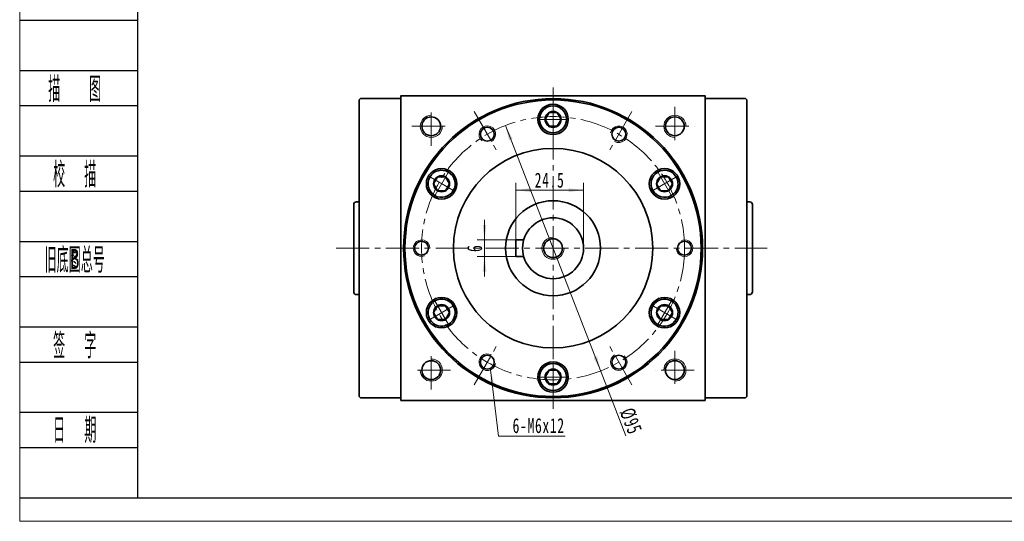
# Model space of a CAD drawing. Header units: millimetres. Extents: x 11 to 729, y 70 to 576.
# Tile 1 of 6: x 15 to 370, y 70 to 252. Entities that reach past the tile are written whole.
import ezdxf
from ezdxf.enums import TextEntityAlignment as Align

# ---------------------------------------------------------------- set-up
doc = ezdxf.new("R2010")
doc.units = ezdxf.units.MM
doc.set_wipeout_variables(frame=1)
doc.linetypes.add('点画线', pattern=[18, 12, -2, 2, -2])
doc.layers.get('0').update_dxf_attribs({"lineweight": 35})
doc.layers.add('2细线层', color=4, linetype='Continuous')
doc.layers.add('6文字层', color=3, linetype='Continuous')
for name, color, linetype, lineweight in [('中心线层', 1, '点画线', 18), ('图框_外框线', 7, 'Continuous', 18), ('尺寸线层', 3, 'Continuous', 18), ('粗实线层', 7, 'Continuous', 35)]:
    doc.layers.add(name, color=color, linetype=linetype, lineweight=lineweight)
doc.styles.add('PC_TEXTSTYLE', font='ISOCP.SHX', dxfattribs={"width": 0.707, "bigfont": 'GBCBIG.SHX'})
doc.styles.add('标准', font='txt', dxfattribs={"width": 0.667})
doc.dimstyles.new('a4-1-1', dxfattribs={"dimtxt": 3, "dimasz": 3, "dimexe": 1.5, "dimexo": 0, "dimgap": 0.5, "dimtad": 1, "dimdec": 3, "dimdsep": 46, "dimtxsty": '标准', "dimblk": '_CAXARROW', "dimcen": 0, "dimdle": 4, "dimazin": 2, "dimtfac": 0.707107, "dimtdec": 3, "dimtix": 1, "dimtmove": 2, "dimatfit": 3, "dimfxl": 0, "dimfrac": 2, "dimtolj": 1, "dimtzin": 0, "dimarcsym": 0})

# ---------------------------------------------------------------- blocks, each defined once
blk = doc.blocks.new('*X19')
at = {"layer": '中心线层', "linetype": '点画线', "lineweight": 18}
for p, q in [((0, -5.64), (0, 5.64)), ((-5.64, 0), (5.64, 0))]:
    blk.add_line(p, q, dxfattribs=at)
at = {"layer": '粗实线层'}
for p, q in [((-2.89, 0), (-1.44, 2.5)), ((-2.89, 0), (-1.44, -2.5)), ((-1.44, 2.5), (1.44, 2.5)), ((2.89, 0), (1.44, 2.5)), ((2.89, 0), (1.44, 2.5)), ((2.89, 0), (1.44, -2.5)), ((-1.44, -2.5), (1.44, -2.5))]:
    blk.add_line(p, q, dxfattribs=at)
blk.add_circle((0, 0), 2.89, dxfattribs=at)
for start, end in [(0, 180), (180, 360)]:
    blk.add_arc((0, 0), 4.89, start, end, dxfattribs=at)
blk = doc.blocks.new('*X29')
at = {"layer": '尺寸线层', "linetype": 'Continuous'}
for points in [[(182.46, 172.02), (183.13, 177.42), (181.78, 177.42)], [(182.46, 166.02), (183.13, 160.62), (181.78, 160.62)]]:
    blk.add_hatch(color=0, dxfattribs=at).paths.add_polyline_path(points, flags=0)
at = {"layer": '尺寸线层', "color": 0, "linetype": 'Continuous'}
for p, q in [((182.46, 179.22), (182.46, 158.82)), ((193.72, 172.02), (179.76, 172.02)), ((193.72, 166.02), (179.76, 166.02))]:
    blk.add_line(p, q, dxfattribs=at)
at = {"layer": '尺寸线层', "color": 0, "insert": (178.89, 169.02), "char_height": 5.4, "width": 10.8, "attachment_point": 5, "rotation": 90, "line_spacing_factor": 1.15057, "style": '标准'}
blk.add_mtext('\\T1.1;6', dxfattribs=at)
blk = doc.blocks.new('_CAXARROW')
blk.add_hatch(color=0).paths.add_polyline_path([(0, 0), (-1, 0.125), (-1, -0.125)], flags=0)
blk = doc.blocks.new('*X30')
at = {"layer": '尺寸线层', "linetype": 'Continuous'}
for points in [[(193.72, 189.98), (199.12, 190.65), (199.12, 189.3)], [(218.22, 189.98), (212.82, 190.65), (212.82, 189.3)]]:
    blk.add_hatch(color=0, dxfattribs=at).paths.add_polyline_path(points, flags=0)
at = {"layer": '尺寸线层', "color": 0, "linetype": 'Continuous'}
for p, q in [((193.72, 172.02), (193.72, 192.68)), ((218.22, 169.02), (218.22, 192.68)), ((193.72, 189.98), (218.22, 189.98))]:
    blk.add_line(p, q, dxfattribs=at)
at = {"layer": '尺寸线层', "color": 0, "insert": (205.97, 193.55), "char_height": 5.4, "width": 19.7184, "attachment_point": 5, "line_spacing_factor": 1.15057, "style": '标准'}
blk.add_mtext('\\T1.1;24.5', dxfattribs=at)
blk = doc.blocks.new('*X31')
at = {"layer": '尺寸线层', "linetype": 'Continuous'}
blk.add_hatch(color=0, dxfattribs=at).paths.add_polyline_path([(-5.25, 23.98), (-3.94, 18.7), (-5.28, 18.54)], flags=0)
at = {"layer": '尺寸线层', "color": 0, "linetype": 'Continuous'}
blk.add_line((-5.25, 23.98), (-2.38, 0), dxfattribs=at)
at = {"layer": '尺寸线层', "color": 0}
for p, q in [((0, 0), (21.71, 0)), ((0, 0), (0, 0)), ((-2.38, 0), (0, 0))]:
    blk.add_line(p, q, dxfattribs=at)
at = {"layer": '尺寸线层', "color": 0, "insert": (2.7, 1.08), "char_height": 5.4, "width": 36.127, "attachment_point": 7, "line_spacing_factor": 1.15057, "style": '标准'}
blk.add_mtext('\\T1.1;6-M6x12', dxfattribs=at)
blk = doc.blocks.new('*X34')
at = {"layer": '尺寸线层', "linetype": 'Continuous'}
for points in [[(190, 213.3), (191.33, 208.02), (192.59, 208.51)], [(224.43, 124.75), (221.84, 129.54), (223.1, 130.03)]]:
    blk.add_hatch(color=0, dxfattribs=at).paths.add_polyline_path(points, flags=0)
at = {"layer": '尺寸线层', "color": 0, "linetype": 'Continuous'}
blk.add_line((233.52, 101.36), (190, 213.3), dxfattribs=at)
at = {"layer": '尺寸线层', "color": 0, "insert": (235.31, 106.61), "char_height": 5.4, "width": 17.7403, "attachment_point": 5, "rotation": 291.2446, "line_spacing_factor": 1.15057, "style": '标准'}
blk.add_mtext('\\T1.1;%%C95', dxfattribs=at)

msp = doc.modelspace()

# ---------------------------------------------------------------- linework, layer by layer
at = {"layer": '2细线层'}
for p, q in [((14.6286, 251.3204), (57.101, 251.3204)), ((14.6286, 233.1789), (57.101, 233.1789)), ((14.6286, 220.4798), (57.101, 220.4798)), ((14.6286, 202.3382), (57.101, 202.3382)), ((14.6286, 189.6391), (57.101, 189.6391)), ((14.6286, 171.4975), (57.101, 171.4975)), ((14.6286, 158.7984), (57.101, 158.7984)), ((14.6286, 140.6568), (57.101, 140.6568)), ((14.6286, 127.9577), (57.101, 127.9577)), ((14.6286, 109.8161), (57.101, 109.8161)), ((14.6286, 97.117), (57.101, 97.117)), ((14.6286, 78.9755), (57.101, 78.9755))]:
    msp.add_line(p, q, dxfattribs=at)
at = {"layer": '中心线层'}
for p, q in [((207.2162, 111.0241), (207.2162, 227.0241)), ((163.2162, 206.0241), (163.2162, 220.0241)), ((178.7162, 218.3875), (187.1196, 203.8324)), ((235.7162, 218.3875), (227.3128, 203.8324)), ((251.2162, 220.0241), (251.2162, 206.0241)), ((156.2162, 213.0241), (170.2162, 213.0241)), ((244.2162, 213.0241), (258.2162, 213.0241)), ((128.8352, 169.0241), (284.6135, 169.0241)), ((163.2162, 118.0241), (163.2162, 132.0241)), ((178.7162, 119.6606), (187.1196, 134.2158)), ((235.7162, 119.6606), (227.3128, 134.2158)), ((251.2162, 132.0241), (251.2162, 118.0241)), ((170.2162, 125.0241), (156.2162, 125.0241)), ((258.2162, 125.0241), (244.2162, 125.0241))]:
    msp.add_line(p, q, dxfattribs=at)
at = {"layer": '粗实线层'}
for p, q in [((137.7162, 223.0241), (137.2162, 222.5241)), ((137.2162, 222.5241), (137.2162, 115.5241)), ((152.2162, 223.0241), (137.7162, 223.0241)), ((262.2162, 223.0241), (276.7162, 223.0241)), ((276.7162, 223.0241), (277.2162, 222.5241)), ((277.2162, 222.5241), (277.2162, 115.5241)), ((137.2162, 185.7741), (136.2162, 185.7741)), ((277.2162, 185.7741), (278.2162, 185.7741)), ((135.2162, 184.7741), (135.2162, 153.2741)), ((279.2162, 184.7741), (279.2162, 153.2741)), ((193.7162, 172.0241), (193.7162, 166.0241)), ((193.7162, 172.0241), (196.6332, 172.0241)), ((193.7162, 166.0241), (196.6332, 166.0241)), ((137.2162, 152.2741), (136.2162, 152.2741)), ((277.2162, 152.2741), (278.2162, 152.2741)), ((137.2162, 115.5241), (137.7162, 115.0241)), ((152.2162, 115.0241), (137.7162, 115.0241)), ((262.2162, 115.0241), (276.7162, 115.0241)), ((277.2162, 115.5241), (276.7162, 115.0241))]:
    msp.add_line(p, q, dxfattribs=at)
for points in [[(152.2162, 114.0241), (152.2162, 224.0241)], [(152.2162, 223.4241), (152.2162, 224.0241), (262.2162, 224.0241), (262.2162, 223.4241)], [(262.2162, 114.0241), (262.2162, 224.0241)], [(262.2162, 114.0241), (152.2162, 114.0241)]]:
    msp.add_lwpolyline(points, dxfattribs=at)
for centre, radius in [((207.2162, 169.0241), 54), ((207.2162, 169.0241), 53.5), ((207.2162, 215.5241), 5.5), ((163.2162, 213.0241), 3.4), ((251.2162, 213.0241), 3.4), ((183.4662, 210.1603), 2.5), ((230.9662, 210.1603), 2.5), ((207.2162, 169.0241), 36), ((166.946, 192.2741), 5.5), ((247.4864, 192.2741), 5.5), ((207.2162, 169.0241), 17.15), ((207.2162, 169.0241), 11), ((159.7162, 169.0241), 2.5), ((207.2162, 169.0241), 3.4), ((254.7162, 169.0241), 2.5), ((166.946, 145.7741), 5.5), ((247.4864, 145.7741), 5.5), ((163.2162, 125.0241), 3.4), ((183.4662, 127.8878), 2.5), ((230.9662, 127.8878), 2.5), ((251.2162, 125.0241), 3.4), ((207.2162, 122.5241), 5.5)]:
    msp.add_circle(centre, radius, dxfattribs=at)
at = {"layer": '粗实线层', "lineweight": 18}
for centre, radius, start, end in [((163.2162, 213.0241), 4, 90, 360), ((251.2162, 213.0241), 4, 0, 270), ((183.4662, 210.1603), 3, 300, 231.186415), ((230.9662, 210.1603), 3, 240, 171.186415), ((159.7162, 169.0241), 3, 0, 291.186415), ((207.2162, 169.0241), 4, 90, 0), ((254.7162, 169.0241), 3, 180, 111.186415), ((163.2162, 125.0241), 4, 180, 90), ((183.4662, 127.8878), 3, 60, 351.186415), ((230.9662, 127.8878), 3, 120, 51.186415), ((251.2162, 125.0241), 4, 270, 180)]:
    msp.add_arc(centre, radius, start, end, dxfattribs=at)
at = {"layer": '粗实线层'}
for centre, start, end in [((136.2162, 184.7741), 90, 180), ((278.2162, 184.7741), 0, 90), ((136.2162, 153.2741), 180, 270), ((278.2162, 153.2741), 270, 0)]:
    msp.add_arc(centre, 1, start, end, dxfattribs=at)

# ---------------------------------------------------------------- texts
at = {"layer": '6文字层', "color": 3, "style": 'PC_TEXTSTYLE'}
for s, width, p in [('描   图', 0.6667, (34.424, 226.8293)), ('校  描', 0.667, (34.424, 195.9886)), ('旧底图总号', 0.667, (34.424, 165.1479)), ('签  字', 0.667, (34.424, 134.3073)), ('日  期', 0.667, (34.4353, 103.6477))]:
    msp.add_text(s, height=9.07079, dxfattribs=dict(at, width=width)).set_placement(p, align=Align.MIDDLE)
at = {"layer": '6文字层', "width": 0.707}
msp.add_text('B', height=7.2566, dxfattribs=at).set_placement((34.424, 165.1479), align=Align.MIDDLE)

# ---------------------------------------------------------------- dimensions: what is measured, and where the dimension line sits
at = {"layer": '尺寸线层'}
dim = msp.add_linear_dim(base=(218.2162, 189.9775), p1=(193.7162, 172.0241), p2=(218.2162, 169.0241), dimstyle='a4-1-1', override={"dimsah": 1, "dimtfill": 1, "dimtzin": 0}, dxfattribs=at)
dim.commit()
dim.dimension.update_dxf_attribs({"geometry": '*X30', "text_midpoint": (205.9662, 193.5473)})
dim = msp.add_linear_dim(base=(182.4569, 166.0241), p1=(193.7162, 172.0241), p2=(193.7162, 166.0241), angle=270, dimstyle='a4-1-1', override={"dimsah": 1, "dimtfill": 1, "dimtzin": 0}, dxfattribs=at)
dim.commit()
dim.dimension.update_dxf_attribs({"geometry": '*X29', "text_midpoint": (178.8871, 169.0241)})

# ---------------------------------------------------------------- next in the draw order: wipeouts: each hides what was drawn before it
for points in [[(212.1062, 215.5241), (212.1061, 215.5515), (212.1059, 215.579), (212.1055, 215.6065), (212.1049, 215.634), (212.1043, 215.6614), (212.1034, 215.6889), (212.1024, 215.7163), (212.1012, 215.7438), (212.0999, 215.7712), (212.0985, 215.7987), (212.0968, 215.8261), (212.0951, 215.8535), (212.0931, 215.8809), (212.0911, 215.9083), (212.0888, 215.9357), (212.0864, 215.9631), (212.0839, 215.9904), (212.0812, 216.0178), (212.0783, 216.0451), (212.0753, 216.0724), (212.0722, 216.0997), (212.0689, 216.127), (212.0654, 216.1543), (212.0618, 216.1815), (212.058, 216.2087), (212.0541, 216.2359), (212.05, 216.2631), (212.0458, 216.2902), (212.0414, 216.3174), (212.0369, 216.3445), (212.0369, 216.3445), (211.9933, 216.5688), (211.9392, 216.7909), (211.8749, 217.0102), (211.8004, 217.2262), (211.7158, 217.4385), (211.6215, 217.6467), (211.5175, 217.8502), (211.4041, 218.0486), (211.2816, 218.2416), (211.1501, 218.4285), (211.0101, 218.6092), (210.8618, 218.7831), (210.7056, 218.9499), (210.5417, 219.1092), (210.3706, 219.2606), (210.1925, 219.4039), (210.008, 219.5388), (209.8174, 219.6648), (209.6211, 219.7818), (209.4195, 219.8895), (209.2131, 219.9877), (209.0024, 220.0762), (208.7877, 220.1546), (208.5697, 220.223), (208.3486, 220.2811), (208.1251, 220.3288), (207.8996, 220.3661), (207.6726, 220.3927), (207.4447, 220.4087), (207.2162, 220.4141), (207.2162, 220.4141), (206.9877, 220.4087), (206.7597, 220.3927), (206.5327, 220.3661), (206.3072, 220.3288), (206.0837, 220.2811), (205.8627, 220.223), (205.6446, 220.1546), (205.43, 220.0762), (205.2192, 219.9877), (205.0129, 219.8895), (204.8113, 219.7818), (204.615, 219.6648), (204.4244, 219.5388), (204.2398, 219.4039), (204.0618, 219.2606), (203.8906, 219.1092), (203.7268, 218.9499), (203.5705, 218.7831), (203.4222, 218.6092), (203.2822, 218.4285), (203.1508, 218.2416), (203.0283, 218.0486), (202.9149, 217.8502), (202.8109, 217.6467), (202.7165, 217.4385), (202.632, 217.2262), (202.5575, 217.0102), (202.4931, 216.7909), (202.4391, 216.5688), (202.3955, 216.3445), (202.3955, 216.3445), (202.391, 216.3174), (202.3866, 216.2902), (202.3823, 216.2631), (202.3783, 216.2359), (202.3743, 216.2087), (202.3706, 216.1815), (202.367, 216.1543), (202.3635, 216.127), (202.3602, 216.0997), (202.357, 216.0724), (202.354, 216.0451), (202.3512, 216.0178), (202.3485, 215.9904), (202.3459, 215.9631), (202.3435, 215.9357), (202.3413, 215.9083), (202.3392, 215.8809), (202.3373, 215.8535), (202.3355, 215.8261), (202.3339, 215.7987), (202.3324, 215.7712), (202.3311, 215.7438), (202.33, 215.7163), (202.329, 215.6889), (202.3281, 215.6614), (202.3274, 215.634), (202.3269, 215.6065), (202.3265, 215.579), (202.3263, 215.5515), (202.3262, 215.5241), (202.3262, 215.5241), (202.3329, 215.2681), (202.353, 215.0129), (202.3864, 214.7591), (202.433, 214.5074), (202.4928, 214.2584), (202.5655, 214.013), (202.651, 213.7716), (202.7489, 213.5351), (202.8592, 213.304), (202.9813, 213.0791), (203.1151, 212.8608), (203.2601, 212.6498), (203.4159, 212.4467), (203.5822, 212.252), (203.7584, 212.0663), (203.9441, 211.8901), (204.1388, 211.7238), (204.3419, 211.568), (204.5529, 211.423), (204.7712, 211.2892), (204.9962, 211.167), (205.2272, 211.0568), (205.4638, 210.9588), (205.7051, 210.8734), (205.9506, 210.8007), (206.1995, 210.7409), (206.4512, 210.6943), (206.705, 210.6608), (206.9603, 210.6408), (207.2162, 210.6341), (207.2162, 210.6341), (207.4721, 210.6408), (207.7273, 210.6608), (207.9811, 210.6943), (208.2329, 210.7409), (208.4818, 210.8007), (208.7273, 210.8734), (208.9686, 210.9588), (209.2051, 211.0568), (209.4362, 211.167), (209.6612, 211.2892), (209.8795, 211.423), (210.0904, 211.568), (210.2936, 211.7238), (210.4882, 211.8901), (210.6739, 212.0663), (210.8502, 212.252), (211.0164, 212.4467), (211.1723, 212.6498), (211.3173, 212.8608), (211.451, 213.0791), (211.5732, 213.304), (211.6834, 213.5351), (211.7814, 213.7716), (211.8668, 214.013), (211.9396, 214.2584), (211.9993, 214.5074), (212.046, 214.7591), (212.0794, 215.0129), (212.0995, 215.2681)], [(169.391, 196.5089), (169.3672, 196.5226), (169.3433, 196.5361), (169.3193, 196.5495), (169.2952, 196.5628), (169.2711, 196.5759), (169.2469, 196.5889), (169.2226, 196.6018), (169.1982, 196.6145), (169.1738, 196.6271), (169.1493, 196.6395), (169.1247, 196.6519), (169.1001, 196.664), (169.0754, 196.6761), (169.0506, 196.688), (169.0258, 196.6997), (169.0009, 196.7113), (168.9759, 196.7228), (168.9509, 196.7341), (168.9258, 196.7453), (168.9007, 196.7564), (168.8755, 196.7673), (168.8502, 196.7781), (168.8248, 196.7887), (168.7994, 196.7992), (168.774, 196.8095), (168.7485, 196.8197), (168.7229, 196.8298), (168.6973, 196.8397), (168.6716, 196.8495), (168.6459, 196.8591), (168.6459, 196.8591), (168.4298, 196.9335), (168.2104, 196.9978), (167.9883, 197.0517), (167.764, 197.0952), (167.5378, 197.1281), (167.3104, 197.1505), (167.0821, 197.1622), (166.8536, 197.1632), (166.6253, 197.1535), (166.3976, 197.1332), (166.1712, 197.1023), (165.9464, 197.0608), (165.7239, 197.0089), (165.504, 196.9466), (165.2872, 196.8741), (165.0741, 196.7916), (164.8651, 196.6992), (164.6606, 196.5971), (164.4611, 196.4856), (164.267, 196.3649), (164.0788, 196.2353), (163.8969, 196.097), (163.7216, 195.9504), (163.5533, 195.7957), (163.3925, 195.6333), (163.2394, 195.4636), (163.0944, 195.2869), (162.9579, 195.1037), (162.83, 194.9143), (162.7111, 194.7191), (162.7111, 194.7191), (162.6015, 194.5185), (162.5014, 194.3131), (162.411, 194.1032), (162.3305, 193.8893), (162.26, 193.6719), (162.1998, 193.4514), (162.15, 193.2283), (162.1107, 193.0032), (162.0819, 192.7765), (162.0637, 192.5487), (162.0562, 192.3203), (162.0594, 192.0917), (162.0733, 191.8636), (162.0978, 191.6364), (162.1328, 191.4106), (162.1784, 191.1866), (162.2345, 190.965), (162.3008, 190.7463), (162.3772, 190.531), (162.4637, 190.3194), (162.5599, 190.1121), (162.6657, 189.9095), (162.7808, 189.7121), (162.9051, 189.5203), (163.0382, 189.3345), (163.1798, 189.1551), (163.3296, 188.9825), (163.4874, 188.8172), (163.6527, 188.6593), (163.8252, 188.5094), (163.8252, 188.5094), (163.8464, 188.4919), (163.8677, 188.4746), (163.8891, 188.4573), (163.9106, 188.4402), (163.9322, 188.4232), (163.9538, 188.4064), (163.9756, 188.3896), (163.9975, 188.373), (164.0195, 188.3565), (164.0415, 188.3401), (164.0637, 188.3238), (164.0859, 188.3077), (164.1082, 188.2917), (164.1307, 188.2758), (164.1532, 188.2601), (164.1758, 188.2444), (164.1985, 188.2289), (164.2212, 188.2135), (164.2441, 188.1983), (164.267, 188.1832), (164.2901, 188.1682), (164.3132, 188.1533), (164.3364, 188.1386), (164.3596, 188.124), (164.383, 188.1095), (164.4064, 188.0952), (164.43, 188.081), (164.4536, 188.0669), (164.4772, 188.053), (164.501, 188.0392), (164.501, 188.0392), (164.726, 187.917), (164.9571, 187.8068), (165.1936, 187.7088), (165.4349, 187.6234), (165.6804, 187.5507), (165.9293, 187.4909), (166.181, 187.4443), (166.4349, 187.4108), (166.6901, 187.3908), (166.946, 187.3841), (167.2019, 187.3908), (167.4571, 187.4108), (167.711, 187.4443), (167.9627, 187.4909), (168.2116, 187.5507), (168.4571, 187.6234), (168.6984, 187.7088), (168.9349, 187.8068), (169.166, 187.917), (169.391, 188.0392), (169.6093, 188.173), (169.8203, 188.318), (170.0234, 188.4738), (170.218, 188.6401), (170.4038, 188.8163), (170.58, 189.002), (170.7462, 189.1967), (170.9021, 189.3998), (171.0471, 189.6108), (171.1809, 189.8291), (171.1809, 189.8291), (171.303, 190.054), (171.4132, 190.2851), (171.5112, 190.5216), (171.5967, 190.763), (171.6694, 191.0084), (171.7291, 191.2574), (171.7758, 191.5091), (171.8092, 191.7629), (171.8293, 192.0181), (171.836, 192.2741), (171.8293, 192.53), (171.8092, 192.7852), (171.7758, 193.039), (171.7291, 193.2907), (171.6694, 193.5397), (171.5967, 193.7851), (171.5112, 194.0265), (171.4132, 194.263), (171.303, 194.4941), (171.1809, 194.7191), (171.0471, 194.9373), (170.9021, 195.1483), (170.7462, 195.3514), (170.58, 195.5461), (170.4038, 195.7318), (170.218, 195.908), (170.0234, 196.0743), (169.8203, 196.2301), (169.6093, 196.3752)], [(249.9314, 188.0392), (249.9551, 188.053), (249.9788, 188.0669), (250.0024, 188.081), (250.0259, 188.0952), (250.0494, 188.1095), (250.0727, 188.124), (250.096, 188.1386), (250.1192, 188.1533), (250.1423, 188.1682), (250.1653, 188.1832), (250.1883, 188.1983), (250.2111, 188.2135), (250.2339, 188.2289), (250.2566, 188.2444), (250.2792, 188.2601), (250.3017, 188.2758), (250.3241, 188.2917), (250.3465, 188.3077), (250.3687, 188.3238), (250.3908, 188.3401), (250.4129, 188.3565), (250.4349, 188.373), (250.4567, 188.3896), (250.4785, 188.4064), (250.5002, 188.4232), (250.5218, 188.4402), (250.5433, 188.4573), (250.5647, 188.4746), (250.586, 188.4919), (250.6072, 188.5094), (250.6072, 188.5094), (250.7797, 188.6593), (250.945, 188.8172), (251.1027, 188.9825), (251.2526, 189.1551), (251.3942, 189.3345), (251.5273, 189.5203), (251.6515, 189.7121), (251.7667, 189.9095), (251.8725, 190.1121), (251.9687, 190.3194), (252.0551, 190.531), (252.1316, 190.7463), (252.1979, 190.965), (252.2539, 191.1866), (252.2995, 191.4106), (252.3346, 191.6364), (252.3591, 191.8636), (252.373, 192.0917), (252.3761, 192.3203), (252.3686, 192.5487), (252.3505, 192.7765), (252.3217, 193.0032), (252.2823, 193.2283), (252.2325, 193.4514), (252.1723, 193.6719), (252.1019, 193.8893), (252.0214, 194.1032), (251.931, 194.3131), (251.8308, 194.5185), (251.7212, 194.7191), (251.7212, 194.7191), (251.6024, 194.9143), (251.4745, 195.1037), (251.3379, 195.2869), (251.193, 195.4636), (251.0399, 195.6333), (250.879, 195.7957), (250.7108, 195.9504), (250.5355, 196.097), (250.3535, 196.2353), (250.1653, 196.3649), (249.9713, 196.4856), (249.7718, 196.5971), (249.5673, 196.6992), (249.3582, 196.7916), (249.1451, 196.8741), (248.9284, 196.9466), (248.7085, 197.0089), (248.4859, 197.0608), (248.2612, 197.1023), (248.0347, 197.1332), (247.8071, 197.1535), (247.5788, 197.1632), (247.3502, 197.1622), (247.122, 197.1505), (246.8945, 197.1281), (246.6684, 197.0952), (246.444, 197.0517), (246.2219, 196.9978), (246.0026, 196.9335), (245.7865, 196.8591), (245.7865, 196.8591), (245.7608, 196.8495), (245.7351, 196.8397), (245.7095, 196.8298), (245.6839, 196.8197), (245.6584, 196.8095), (245.6329, 196.7992), (245.6075, 196.7887), (245.5822, 196.7781), (245.5569, 196.7673), (245.5317, 196.7564), (245.5065, 196.7453), (245.4814, 196.7341), (245.4564, 196.7228), (245.4314, 196.7113), (245.4065, 196.6997), (245.3817, 196.688), (245.3569, 196.6761), (245.3322, 196.664), (245.3076, 196.6519), (245.283, 196.6395), (245.2586, 196.6271), (245.2341, 196.6145), (245.2098, 196.6018), (245.1855, 196.5889), (245.1613, 196.5759), (245.1372, 196.5628), (245.1131, 196.5495), (245.0891, 196.5361), (245.0652, 196.5226), (245.0414, 196.5089), (245.0414, 196.5089), (244.8231, 196.3752), (244.6121, 196.2301), (244.409, 196.0743), (244.2143, 195.908), (244.0286, 195.7318), (243.8524, 195.5461), (243.6861, 195.3514), (243.5303, 195.1483), (243.3853, 194.9373), (243.2515, 194.7191), (243.1293, 194.4941), (243.0191, 194.263), (242.9212, 194.0265), (242.8357, 193.7851), (242.763, 193.5397), (242.7032, 193.2907), (242.6566, 193.039), (242.6231, 192.7852), (242.6031, 192.53), (242.5964, 192.2741), (242.6031, 192.0181), (242.6231, 191.7629), (242.6566, 191.5091), (242.7032, 191.2574), (242.763, 191.0084), (242.8357, 190.763), (242.9212, 190.5216), (243.0191, 190.2851), (243.1293, 190.054), (243.2515, 189.8291), (243.2515, 189.8291), (243.3853, 189.6108), (243.5303, 189.3998), (243.6861, 189.1967), (243.8524, 189.002), (244.0286, 188.8163), (244.2143, 188.6401), (244.409, 188.4738), (244.6121, 188.318), (244.8231, 188.173), (245.0414, 188.0392), (245.2663, 187.917), (245.4974, 187.8068), (245.7339, 187.7088), (245.9753, 187.6234), (246.2207, 187.5507), (246.4697, 187.4909), (246.7214, 187.4443), (246.9752, 187.4108), (247.2304, 187.3908), (247.4864, 187.3841), (247.7423, 187.3908), (247.9975, 187.4108), (248.2513, 187.4443), (248.503, 187.4909), (248.752, 187.5507), (248.9975, 187.6234), (249.2388, 187.7088), (249.4753, 187.8068), (249.7064, 187.917)], [(164.501, 150.0089), (164.4772, 149.9951), (164.4536, 149.9812), (164.43, 149.9671), (164.4064, 149.9529), (164.383, 149.9386), (164.3596, 149.9241), (164.3364, 149.9095), (164.3132, 149.8948), (164.2901, 149.8799), (164.267, 149.8649), (164.2441, 149.8498), (164.2212, 149.8346), (164.1985, 149.8192), (164.1758, 149.8037), (164.1532, 149.7881), (164.1307, 149.7723), (164.1082, 149.7564), (164.0859, 149.7404), (164.0637, 149.7243), (164.0415, 149.708), (164.0195, 149.6916), (163.9975, 149.6751), (163.9756, 149.6585), (163.9538, 149.6418), (163.9322, 149.6249), (163.9106, 149.6079), (163.8891, 149.5908), (163.8677, 149.5735), (163.8464, 149.5562), (163.8252, 149.5387), (163.8252, 149.5387), (163.6527, 149.3888), (163.4874, 149.2309), (163.3296, 149.0656), (163.1798, 148.893), (163.0382, 148.7136), (162.9051, 148.5278), (162.7808, 148.336), (162.6657, 148.1386), (162.5599, 147.936), (162.4637, 147.7287), (162.3772, 147.5172), (162.3008, 147.3018), (162.2345, 147.0831), (162.1784, 146.8615), (162.1328, 146.6376), (162.0978, 146.4117), (162.0733, 146.1845), (162.0594, 145.9564), (162.0562, 145.7279), (162.0637, 145.4994), (162.0819, 145.2716), (162.1107, 145.0449), (162.15, 144.8198), (162.1998, 144.5967), (162.26, 144.3762), (162.3305, 144.1588), (162.411, 143.9449), (162.5014, 143.735), (162.6015, 143.5296), (162.7111, 143.3291), (162.7111, 143.3291), (162.83, 143.1339), (162.9579, 142.9444), (163.0944, 142.7612), (163.2394, 142.5845), (163.3925, 142.4148), (163.5533, 142.2524), (163.7216, 142.0978), (163.8969, 141.9511), (164.0788, 141.8128), (164.267, 141.6832), (164.4611, 141.5625), (164.6606, 141.451), (164.8651, 141.3489), (165.0741, 141.2565), (165.2872, 141.174), (165.504, 141.1015), (165.7239, 141.0392), (165.9464, 140.9873), (166.1712, 140.9458), (166.3976, 140.9149), (166.6253, 140.8946), (166.8536, 140.8849), (167.0821, 140.886), (167.3104, 140.8977), (167.5378, 140.92), (167.764, 140.953), (167.9883, 140.9964), (168.2104, 141.0504), (168.4298, 141.1146), (168.6459, 141.189), (168.6459, 141.189), (168.6716, 141.1986), (168.6973, 141.2084), (168.7229, 141.2183), (168.7485, 141.2284), (168.774, 141.2386), (168.7994, 141.2489), (168.8248, 141.2594), (168.8502, 141.27), (168.8755, 141.2808), (168.9007, 141.2917), (168.9258, 141.3028), (168.9509, 141.314), (168.9759, 141.3253), (169.0009, 141.3368), (169.0258, 141.3484), (169.0506, 141.3602), (169.0754, 141.372), (169.1001, 141.3841), (169.1247, 141.3963), (169.1493, 141.4086), (169.1738, 141.421), (169.1982, 141.4336), (169.2226, 141.4463), (169.2469, 141.4592), (169.2711, 141.4722), (169.2952, 141.4853), (169.3193, 141.4986), (169.3433, 141.512), (169.3672, 141.5255), (169.391, 141.5392), (169.391, 141.5392), (169.6093, 141.673), (169.8203, 141.818), (170.0234, 141.9738), (170.218, 142.1401), (170.4038, 142.3163), (170.58, 142.502), (170.7462, 142.6967), (170.9021, 142.8998), (171.0471, 143.1108), (171.1809, 143.3291), (171.303, 143.554), (171.4132, 143.7851), (171.5112, 144.0216), (171.5967, 144.263), (171.6694, 144.5084), (171.7291, 144.7574), (171.7758, 145.0091), (171.8092, 145.2629), (171.8293, 145.5181), (171.836, 145.7741), (171.8293, 146.03), (171.8092, 146.2852), (171.7758, 146.539), (171.7291, 146.7907), (171.6694, 147.0397), (171.5967, 147.2851), (171.5112, 147.5265), (171.4132, 147.763), (171.303, 147.9941), (171.1809, 148.2191), (171.1809, 148.2191), (171.0471, 148.4373), (170.9021, 148.6483), (170.7462, 148.8514), (170.58, 149.0461), (170.4038, 149.2318), (170.218, 149.408), (170.0234, 149.5743), (169.8203, 149.7301), (169.6093, 149.8752), (169.391, 150.0089), (169.166, 150.1311), (168.9349, 150.2413), (168.6984, 150.3393), (168.4571, 150.4247), (168.2116, 150.4974), (167.9627, 150.5572), (167.711, 150.6039), (167.4571, 150.6373), (167.2019, 150.6574), (166.946, 150.6641), (166.6901, 150.6574), (166.4349, 150.6373), (166.181, 150.6039), (165.9293, 150.5572), (165.6804, 150.4974), (165.4349, 150.4247), (165.1936, 150.3393), (164.9571, 150.2413), (164.726, 150.1311)], [(245.0414, 141.5392), (245.0652, 141.5255), (245.0891, 141.512), (245.1131, 141.4986), (245.1372, 141.4853), (245.1613, 141.4722), (245.1855, 141.4592), (245.2098, 141.4463), (245.2341, 141.4336), (245.2586, 141.421), (245.283, 141.4086), (245.3076, 141.3963), (245.3322, 141.3841), (245.3569, 141.372), (245.3817, 141.3602), (245.4065, 141.3484), (245.4314, 141.3368), (245.4564, 141.3253), (245.4814, 141.314), (245.5065, 141.3028), (245.5317, 141.2917), (245.5569, 141.2808), (245.5822, 141.27), (245.6075, 141.2594), (245.6329, 141.2489), (245.6584, 141.2386), (245.6839, 141.2284), (245.7095, 141.2183), (245.7351, 141.2084), (245.7608, 141.1986), (245.7865, 141.189), (245.7865, 141.189), (246.0026, 141.1146), (246.2219, 141.0504), (246.444, 140.9964), (246.6684, 140.953), (246.8945, 140.92), (247.122, 140.8977), (247.3502, 140.886), (247.5788, 140.8849), (247.8071, 140.8946), (248.0347, 140.9149), (248.2612, 140.9458), (248.4859, 140.9873), (248.7085, 141.0392), (248.9284, 141.1015), (249.1451, 141.174), (249.3582, 141.2565), (249.5673, 141.3489), (249.7718, 141.451), (249.9713, 141.5625), (250.1653, 141.6832), (250.3535, 141.8128), (250.5355, 141.9511), (250.7108, 142.0978), (250.879, 142.2524), (251.0399, 142.4148), (251.193, 142.5845), (251.3379, 142.7612), (251.4745, 142.9444), (251.6024, 143.1339), (251.7212, 143.3291), (251.7212, 143.3291), (251.8308, 143.5296), (251.931, 143.735), (252.0214, 143.9449), (252.1019, 144.1588), (252.1723, 144.3762), (252.2325, 144.5967), (252.2823, 144.8198), (252.3217, 145.0449), (252.3505, 145.2716), (252.3686, 145.4994), (252.3761, 145.7279), (252.373, 145.9564), (252.3591, 146.1845), (252.3346, 146.4117), (252.2995, 146.6376), (252.2539, 146.8615), (252.1979, 147.0831), (252.1316, 147.3018), (252.0551, 147.5172), (251.9687, 147.7287), (251.8725, 147.936), (251.7667, 148.1386), (251.6515, 148.336), (251.5273, 148.5278), (251.3942, 148.7136), (251.2526, 148.893), (251.1027, 149.0656), (250.945, 149.2309), (250.7797, 149.3888), (250.6072, 149.5387), (250.6072, 149.5387), (250.586, 149.5562), (250.5647, 149.5735), (250.5433, 149.5908), (250.5218, 149.6079), (250.5002, 149.6249), (250.4785, 149.6418), (250.4567, 149.6585), (250.4349, 149.6751), (250.4129, 149.6916), (250.3908, 149.708), (250.3687, 149.7243), (250.3465, 149.7404), (250.3241, 149.7564), (250.3017, 149.7723), (250.2792, 149.7881), (250.2566, 149.8037), (250.2339, 149.8192), (250.2111, 149.8346), (250.1883, 149.8498), (250.1653, 149.8649), (250.1423, 149.8799), (250.1192, 149.8948), (250.096, 149.9095), (250.0727, 149.9241), (250.0494, 149.9386), (250.0259, 149.9529), (250.0024, 149.9671), (249.9788, 149.9812), (249.9551, 149.9951), (249.9314, 150.0089), (249.9314, 150.0089), (249.7064, 150.1311), (249.4753, 150.2413), (249.2388, 150.3393), (248.9975, 150.4247), (248.752, 150.4974), (248.503, 150.5572), (248.2513, 150.6039), (247.9975, 150.6373), (247.7423, 150.6574), (247.4864, 150.6641), (247.2304, 150.6574), (246.9752, 150.6373), (246.7214, 150.6039), (246.4697, 150.5572), (246.2207, 150.4974), (245.9753, 150.4247), (245.7339, 150.3393), (245.4974, 150.2413), (245.2663, 150.1311), (245.0414, 150.0089), (244.8231, 149.8752), (244.6121, 149.7301), (244.409, 149.5743), (244.2143, 149.408), (244.0286, 149.2318), (243.8524, 149.0461), (243.6861, 148.8514), (243.5303, 148.6483), (243.3853, 148.4373), (243.2515, 148.2191), (243.2515, 148.2191), (243.1293, 147.9941), (243.0191, 147.763), (242.9212, 147.5265), (242.8357, 147.2851), (242.763, 147.0397), (242.7032, 146.7907), (242.6566, 146.539), (242.6231, 146.2852), (242.6031, 146.03), (242.5964, 145.7741), (242.6031, 145.5181), (242.6231, 145.2629), (242.6566, 145.0091), (242.7032, 144.7574), (242.763, 144.5084), (242.8357, 144.263), (242.9212, 144.0216), (243.0191, 143.7851), (243.1293, 143.554), (243.2515, 143.3291), (243.3853, 143.1108), (243.5303, 142.8998), (243.6861, 142.6967), (243.8524, 142.502), (244.0286, 142.3163), (244.2143, 142.1401), (244.409, 141.9738), (244.6121, 141.818), (244.8231, 141.673)], [(202.3262, 122.5241), (202.3263, 122.4966), (202.3265, 122.4691), (202.3269, 122.4416), (202.3274, 122.4142), (202.3281, 122.3867), (202.329, 122.3592), (202.33, 122.3318), (202.3311, 122.3043), (202.3324, 122.2769), (202.3339, 122.2494), (202.3355, 122.222), (202.3373, 122.1946), (202.3392, 122.1672), (202.3413, 122.1398), (202.3435, 122.1124), (202.3459, 122.085), (202.3485, 122.0577), (202.3512, 122.0303), (202.354, 122.003), (202.357, 121.9757), (202.3602, 121.9484), (202.3635, 121.9211), (202.367, 121.8939), (202.3706, 121.8666), (202.3743, 121.8394), (202.3783, 121.8122), (202.3823, 121.785), (202.3866, 121.7579), (202.391, 121.7308), (202.3955, 121.7037), (202.3955, 121.7037), (202.4391, 121.4793), (202.4931, 121.2572), (202.5575, 121.038), (202.632, 120.8219), (202.7165, 120.6096), (202.8109, 120.4014), (202.9149, 120.1979), (203.0283, 119.9995), (203.1508, 119.8066), (203.2822, 119.6196), (203.4222, 119.4389), (203.5705, 119.265), (203.7268, 119.0983), (203.8906, 118.939), (204.0618, 118.7875), (204.2398, 118.6442), (204.4244, 118.5094), (204.615, 118.3833), (204.8113, 118.2663), (205.0129, 118.1586), (205.2192, 118.0604), (205.43, 117.972), (205.6446, 117.8935), (205.8627, 117.8251), (206.0837, 117.767), (206.3072, 117.7193), (206.5327, 117.6821), (206.7597, 117.6554), (206.9877, 117.6394), (207.2162, 117.6341), (207.2162, 117.6341), (207.4447, 117.6394), (207.6726, 117.6554), (207.8996, 117.6821), (208.1251, 117.7193), (208.3486, 117.767), (208.5697, 117.8251), (208.7877, 117.8935), (209.0024, 117.972), (209.2131, 118.0604), (209.4195, 118.1586), (209.6211, 118.2663), (209.8174, 118.3833), (210.008, 118.5094), (210.1925, 118.6442), (210.3706, 118.7875), (210.5417, 118.939), (210.7056, 119.0983), (210.8618, 119.265), (211.0101, 119.4389), (211.1501, 119.6196), (211.2816, 119.8066), (211.4041, 119.9995), (211.5175, 120.1979), (211.6215, 120.4014), (211.7158, 120.6096), (211.8004, 120.8219), (211.8749, 121.038), (211.9392, 121.2572), (211.9933, 121.4793), (212.0369, 121.7037), (212.0369, 121.7037), (212.0414, 121.7308), (212.0458, 121.7579), (212.05, 121.785), (212.0541, 121.8122), (212.058, 121.8394), (212.0618, 121.8666), (212.0654, 121.8939), (212.0689, 121.9211), (212.0722, 121.9484), (212.0753, 121.9757), (212.0783, 122.003), (212.0812, 122.0303), (212.0839, 122.0577), (212.0864, 122.085), (212.0888, 122.1124), (212.0911, 122.1398), (212.0931, 122.1672), (212.0951, 122.1946), (212.0968, 122.222), (212.0985, 122.2494), (212.0999, 122.2769), (212.1012, 122.3043), (212.1024, 122.3318), (212.1034, 122.3592), (212.1043, 122.3867), (212.1049, 122.4142), (212.1055, 122.4416), (212.1059, 122.4691), (212.1061, 122.4966), (212.1062, 122.5241), (212.1062, 122.5241), (212.0995, 122.78), (212.0794, 123.0352), (212.046, 123.289), (211.9993, 123.5407), (211.9396, 123.7897), (211.8668, 124.0351), (211.7814, 124.2765), (211.6834, 124.513), (211.5732, 124.7441), (211.451, 124.9691), (211.3173, 125.1873), (211.1723, 125.3983), (211.0164, 125.6014), (210.8502, 125.7961), (210.6739, 125.9818), (210.4882, 126.158), (210.2936, 126.3243), (210.0904, 126.4801), (209.8795, 126.6252), (209.6612, 126.7589), (209.4362, 126.8811), (209.2051, 126.9913), (208.9686, 127.0893), (208.7273, 127.1747), (208.4818, 127.2474), (208.2329, 127.3072), (207.9811, 127.3539), (207.7273, 127.3873), (207.4721, 127.4074), (207.2162, 127.4141), (207.2162, 127.4141), (206.9603, 127.4074), (206.705, 127.3873), (206.4512, 127.3539), (206.1995, 127.3072), (205.9506, 127.2474), (205.7051, 127.1747), (205.4638, 127.0893), (205.2272, 126.9913), (204.9962, 126.8811), (204.7712, 126.7589), (204.5529, 126.6252), (204.3419, 126.4801), (204.1388, 126.3243), (203.9441, 126.158), (203.7584, 125.9818), (203.5822, 125.7961), (203.4159, 125.6014), (203.2601, 125.3983), (203.1151, 125.1873), (202.9813, 124.9691), (202.8592, 124.7441), (202.7489, 124.513), (202.651, 124.2765), (202.5655, 124.0351), (202.4928, 123.7897), (202.433, 123.5407), (202.3864, 123.289), (202.353, 123.0352), (202.3329, 122.78)]]:
    msp.add_wipeout(points).dxf.layer = '粗实线层'

# ---------------------------------------------------------------- next in the draw order: linework, layer by layer
at = {"layer": '中心线层'}
msp.add_circle((207.2162, 169.0241), 47.5, dxfattribs=at)
at = {"layer": '图框_外框线', "color": 3}
msp.add_lwpolyline([(14.5477, 70.4648), (729.443, 70.4648), (729.443, 575.9979), (14.5477, 575.9979)], close=True, dxfattribs=at)
at = {"layer": '图框_外框线', "color": 3, "lineweight": 25}
msp.add_lwpolyline([(57.101, 78.9755), (720.9323, 78.9755), (720.9323, 567.4873), (57.101, 567.4873)], close=True, dxfattribs=at)

# ---------------------------------------------------------------- next in the draw order: block references
at = {"layer": '尺寸线层'}
msp.add_blockref('*X31', (189.8966, 101.1479), dxfattribs=at)
at = {"layer": '粗实线层'}
msp.add_blockref('*X19', (207.2162, 215.5241), dxfattribs=at)
for p, rotation in [((166.946, 192.2741), 59.99999999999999), ((247.4864, 192.2741), 299.9999999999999), ((166.946, 145.7741), 120), ((247.4864, 145.7741), 240), ((207.2162, 122.5241), 180)]:
    msp.add_blockref('*X19', p, dxfattribs=dict(at, rotation=rotation))

# ---------------------------------------------------------------- next in the draw order: dimensions: what is measured, and where the dimension line sits
at = {"layer": '尺寸线层'}
dim = msp.add_diameter_dim_2p(p1=(190.0045, 213.296), p2=(224.4279, 124.7521), dimstyle='a4-1-1', override={"dimpost": '%%C<>', "dimsah": 1, "dimtfill": 1, "dimtzin": 0}, dxfattribs=at)
dim.commit()
dim.dimension.update_dxf_attribs({"geometry": '*X34', "text_midpoint": (231.9826, 105.3197), "dimtype": 163})

doc.saveas('drawing.dxf')
